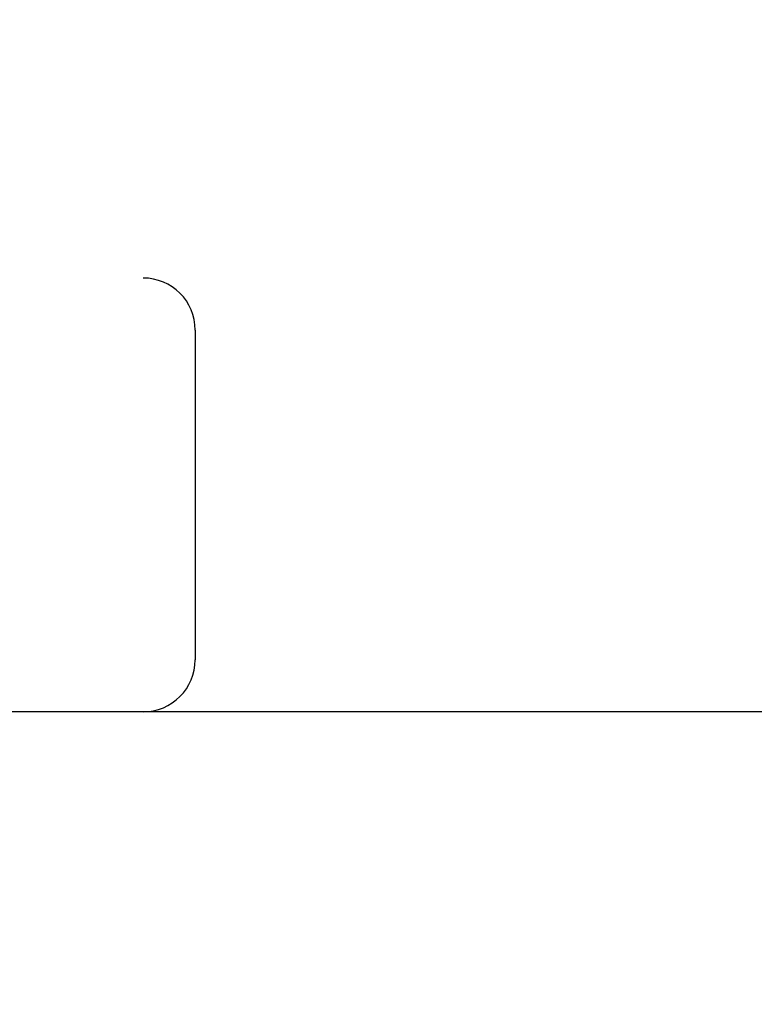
# Model space of a CAD drawing. Header units: inches. Extents: x 0 to 215, y 0 to 139.
# Tile 79 of 98: x 67.207 to 67.419, y 53.292 to 53.575. Entities that reach past the tile are written whole.
import ezdxf

# ---------------------------------------------------------------- set-up
doc = ezdxf.new("R2010")
doc.units = ezdxf.units.IN
doc.header["$LTSCALE"] = 11.804375
doc.header["$MEASUREMENT"] = 0
doc.linetypes.add('HIDDEN', pattern=[0.2, 0.1, -0.1])
doc.layers.add('DEFAULT_2', color=8, linetype='HIDDEN')

msp = doc.modelspace()

# ---------------------------------------------------------------- linework, layer by layer
at = {"layer": 'DEFAULT_2', "color": 8, "linetype": 'HIDDEN'}
for p, q in [((67.27316, 49.03367), (67.27316, 54.53417)), ((68.77066, 53.50084), (66.27568, 53.50084)), ((67.25754, 53.48584), (67.25754, 53.39084)), ((68.02316, 53.37584), (67.02316, 53.37584))]:
    msp.add_line(p, q, dxfattribs=at)
for centre, start, end in [((67.24254, 53.48584), 0, 90), ((67.24254, 53.39084), 270, 360)]:
    msp.add_arc(centre, 0.015, start, end, dxfattribs=at)

doc.saveas('drawing.dxf')
